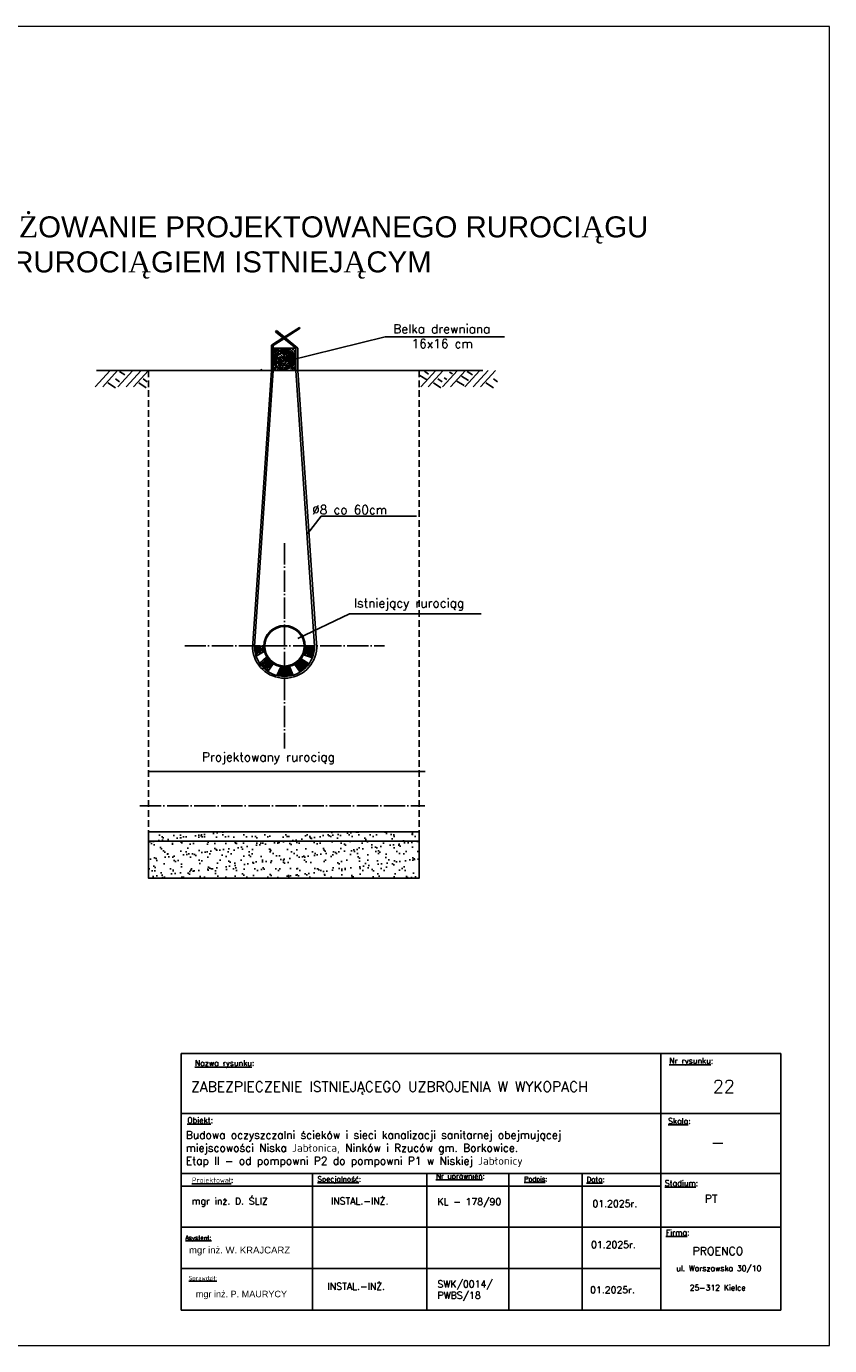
# Model space of a CAD drawing. Header units: millimetres. Extents: x 5659 to 8684, y 1431 to 2118.
# Tile 50 of 53: x 7595 to 7776, y 1821 to 2118. Entities that reach past the tile are written whole.
import ezdxf

# ---------------------------------------------------------------- set-up
doc = ezdxf.new("R2010")
doc.units = ezdxf.units.MM
doc.set_wipeout_variables(frame=1)
for name, pattern in [('ACAD_ISO04W100', [30, 24, -3, 0, -3]), ('DASHED', [0.75, 0.5, -0.25]), ('GDE', [0])]:
    doc.linetypes.add(name, pattern=pattern)
doc.layers.add('cienka', color=7, linetype='Continuous')
for name, color, linetype, lineweight in [('EDZPD_L_0', 3, 'GDE', 18), ('TABELKI', 7, 'Continuous', 25), ('WYMIAR', 7, 'Continuous', 15)]:
    doc.layers.add(name, color=color, linetype=linetype, lineweight=lineweight)
doc.styles.add('romans', font='simplex.shx')
doc.styles.get("Standard").update_dxf_attribs({"font": 'arial.ttf'})

msp = doc.modelspace()

# ---------------------------------------------------------------- hatches: boundary and pattern name
h = msp.add_hatch()
h.set_pattern_fill('AR-SAND', color=0, scale=0.06, style=0)
h.set_pattern_definition([(37.5, (-1251.5868, 4096.5386), (-0.0960019, 2.9364794), [0, -2.31648, 0, -2.5908, 0, -2.4765]), (7.5, (-1251.587, 4096.5386), (2.6971397, 4.3009506), [0, -1.24968, 0, -2.08788, 0, -0.8001]), (327.5, (-1253.4614, 4096.5386), (4.7459542, 0.0086231), [0, -0.762, 0, -2.7432, 0, -3.5814]), (317.5, (-1253.4614, 4096.5386), (4.5813387, 1.337576), [0, -0.381, 0, -1.79832, 0, -2.0574])])
h.paths.add_polyline_path([(7622.91, 1936.836), (7683.88, 1936.833), (7683.88, 1926.436), (7622.91, 1926.436)])

# ---------------------------------------------------------------- linework, layer by layer
at = {"color": 0}
for p, q in [((7650.975, 2046.317), (7650.975, 2045.72)), ((7698.23, 2040.757), (7611.224, 2040.757)), ((7648.008, 2040.75), (7648.105, 2040.782)), ((7646.765, 1978.635), (7648.864, 1978.635)), ((7646.765, 1978.635), (7648.864, 1978.635)), ((7658.224, 1978.635), (7660.323, 1978.635)), ((7648.971, 1977.466), (7647.129, 1976.442)), ((7649.522, 1976.241), (7647.921, 1974.849)), ((7650.21, 1975.114), (7650.376, 1975.101)), ((7657.272, 1975.806), (7659.063, 1974.699)), ((7657.822, 1976.737), (7659.815, 1976.06)), ((7651.01, 1974.7), (7649.786, 1972.993)), ((7649.933, 1973.441), (7649.984, 1973.517)), ((7650.23, 1974.062), (7650.306, 1974.017)), ((7652.684, 1974.035), (7651.819, 1972.079)), ((7652.578, 1973.567), (7652.629, 1973.517)), ((7654.702, 1974.101), (7655.525, 1972.152)), ((7654.797, 1973.593), (7654.759, 1973.504)), ((7655.84, 1974.557), (7657.038, 1972.826)), ((7653.234, 1971.905), (7653.41, 1971.917)), ((7622.91, 1950.452), (7685.226, 1950.452)), ((7622.91, 1936.836), (7680.11, 1936.836)), ((7622.91, 1934.746), (7683.88, 1934.734)), ((7626.68, 1926.436), (7683.88, 1926.436))]:
    msp.add_line(p, q, dxfattribs=at)
at = {"color": 0, "linetype": 'DASHED', "ltscale": 3}
for p, q in [((7622.91, 2040.757), (7622.91, 1926.436)), ((7683.88, 2040.757), (7683.88, 1926.436))]:
    msp.add_line(p, q, dxfattribs=at)
at = {"color": 0}
for points in [[(7650.975, 2045.72), (7656.112, 2045.72), (7656.112, 2040.757), (7650.975, 2040.757)], [(7622.91, 1936.836), (7683.88, 1936.833), (7683.88, 1926.436), (7622.91, 1926.436)]]:
    msp.add_lwpolyline(points, close=True, dxfattribs=at)
for radius in [4.68, 4.446]:
    msp.add_circle((7653.544, 1978.635), radius, dxfattribs=at)
at = {"layer": 'cienka', "color": 0}
for p, q in [((7651.756, 2049.691), (7651.491, 2049.419)), ((7651.491, 2049.419), (7656.112, 2045.72)), ((7656.519, 2045.778), (7651.756, 2049.691)), ((7653.502, 2048.257), (7656.929, 2050.424)), ((7657.049, 2050.248), (7653.709, 2048.086)), ((7656.929, 2050.424), (7657.049, 2050.248)), ((7650.591, 2046.416), (7653.19, 2048.059)), ((7650.601, 2040.757), (7650.591, 2046.416)), ((7653.403, 2047.888), (7650.975, 2046.317)), ((7676.223, 2048.291), (7654.309, 2042.864)), ((7651.21, 2043.879), (7651.161, 2043.182)), ((7651.21, 2045.403), (7651.194, 2045.192)), ((7651.307, 2045.565), (7651.21, 2045.403)), ((7651.502, 2044.689), (7651.21, 2043.879)), ((7651.226, 2044.56), (7652.135, 2044.041)), ((7651.291, 2045.014), (7651.243, 2044.673)), ((7651.324, 2043.376), (7651.243, 2042.76)), ((7651.502, 2045.354), (7651.291, 2045.014)), ((7651.567, 2043.927), (7651.324, 2043.376)), ((7651.389, 2043.83), (7651.81, 2044.592)), ((7651.713, 2045.5), (7651.502, 2045.354)), ((7651.681, 2045.014), (7651.502, 2044.689)), ((7651.827, 2044.252), (7651.567, 2043.927)), ((7651.632, 2045.565), (7652.703, 2044.868)), ((7651.664, 2043.976), (7652.622, 2043.295)), ((7651.859, 2045.273), (7651.681, 2045.014)), ((7651.81, 2044.592), (7652.184, 2044.9)), ((7652.232, 2044.56), (7651.827, 2044.252)), ((7652.07, 2043.879), (7651.843, 2043.133)), ((7652.378, 2045.451), (7651.859, 2045.273)), ((7651.908, 2044.965), (7653.043, 2043.944)), ((7652.054, 2045.127), (7652.443, 2045.289)), ((7652.184, 2044.9), (7652.962, 2045.078)), ((7652.638, 2043.944), (7652.248, 2043.311)), ((7652.443, 2045.289), (7653.303, 2045.305)), ((7652.638, 2045.435), (7652.784, 2045.516)), ((7652.67, 2044.705), (7652.979, 2044.9)), ((7652.784, 2045.516), (7653.173, 2045.516)), ((7652.962, 2045.078), (7653.725, 2045.176)), ((7652.979, 2044.9), (7653.336, 2044.9)), ((7653.043, 2043.944), (7653.4, 2043.36)), ((7654.179, 2044.203), (7653.06, 2044.381)), ((7653.076, 2043.392), (7653.254, 2043.376)), ((7653.173, 2045.516), (7653.384, 2045.516)), ((7653.254, 2043.376), (7653.611, 2043.003)), ((7653.303, 2045.305), (7654.049, 2045.338)), ((7653.303, 2044.479), (7653.514, 2043.749)), ((7653.336, 2044.9), (7653.741, 2044.754)), ((7653.336, 2043.652), (7653.692, 2043.554)), ((7653.384, 2045.516), (7653.725, 2045.565)), ((7653.4, 2045.37), (7653.611, 2044.349)), ((7653.692, 2043.554), (7654.114, 2043.182)), ((7653.725, 2045.565), (7653.903, 2045.516)), ((7653.725, 2045.176), (7654.358, 2044.949)), ((7653.741, 2044.754), (7654.212, 2044.592)), ((7653.903, 2045.516), (7654.26, 2045.386)), ((7653.984, 2044.414), (7653.903, 2043.668)), ((7654.682, 2044.381), (7654.017, 2043.425)), ((7654.049, 2045.338), (7654.65, 2044.981)), ((7654.147, 2045.549), (7654.569, 2045.5)), ((7654.925, 2042.906), (7654.179, 2044.203)), ((7654.212, 2044.592), (7654.666, 2044.333)), ((7654.39, 2045.224), (7654.244, 2044.624)), ((7654.26, 2045.386), (7654.487, 2045.24)), ((7654.358, 2044.949), (7654.958, 2044.543)), ((7655.98, 2043.976), (7654.374, 2042.857)), ((7654.682, 2045.646), (7654.39, 2045.224)), ((7654.99, 2043.992), (7654.455, 2043.457)), ((7654.487, 2045.24), (7654.682, 2045.078)), ((7654.569, 2045.5), (7654.974, 2045.37)), ((7654.65, 2044.981), (7655.088, 2044.397)), ((7654.666, 2044.333), (7655.071, 2043.992)), ((7654.682, 2045.078), (7655.023, 2044.9)), ((7655.412, 2045.014), (7654.682, 2044.381)), ((7654.763, 2043.749), (7655.364, 2042.695)), ((7654.974, 2045.37), (7655.347, 2044.997)), ((7655.039, 2042.744), (7654.99, 2043.992)), ((7655.023, 2044.9), (7655.282, 2044.43)), ((7655.088, 2044.397), (7655.315, 2043.944)), ((7655.234, 2045.451), (7655.542, 2045.435)), ((7655.282, 2044.43), (7655.347, 2044.122)), ((7655.315, 2043.944), (7655.331, 2043.068)), ((7655.347, 2044.997), (7655.607, 2044.365)), ((7655.542, 2045.435), (7655.769, 2045.208)), ((7655.591, 2043.635), (7655.656, 2042.695)), ((7655.607, 2044.365), (7655.623, 2043.895)), ((7655.72, 2044.787), (7655.802, 2044.349)), ((7655.85, 2043.619), (7655.753, 2042.971)), ((7655.769, 2045.208), (7655.866, 2044.965)), ((7655.802, 2044.349), (7655.85, 2043.619)), ((7655.866, 2044.965), (7655.98, 2044.705)), ((7656.511, 2040.757), (7656.519, 2045.778)), ((7614.315, 2040.757), (7610.939, 2037.023)), ((7615.98, 2040.757), (7612.604, 2037.023)), ((7619.374, 2040.757), (7615.999, 2037.023)), ((7616.392, 2040.468), (7617.622, 2039.731)), ((7621.245, 2040.757), (7617.87, 2037.023)), ((7622.91, 2040.757), (7619.535, 2037.023)), ((7646.327, 1978.193), (7650.601, 2040.757)), ((7646.765, 1978.635), (7650.975, 2040.757)), ((7648.105, 2040.782), (7648.154, 2040.798)), ((7648.154, 2040.798), (7648.511, 2040.912)), ((7650.798, 2040.896), (7650.522, 2040.896)), ((7651.399, 2040.928), (7650.798, 2040.896)), ((7651.194, 2041.463), (7651.226, 2041.204)), ((7651.226, 2041.204), (7651.778, 2040.75)), ((7651.243, 2042.76), (7651.275, 2042.128)), ((7651.243, 2042.647), (7651.275, 2042.047)), ((7651.275, 2042.128), (7651.518, 2041.739)), ((7651.275, 2042.047), (7651.502, 2041.641)), ((7651.275, 2040.96), (7651.632, 2041.366)), ((7651.486, 2042.598), (7651.973, 2042.711)), ((7651.502, 2041.641), (7651.778, 2041.35)), ((7651.632, 2041.366), (7652.005, 2041.674)), ((7651.778, 2041.35), (7652.054, 2041.252)), ((7651.843, 2043.133), (7651.875, 2042.306)), ((7651.875, 2042.306), (7651.973, 2042.16)), ((7652.08, 2040.879), (7651.902, 2040.863)), ((7651.973, 2042.711), (7652.816, 2042.679)), ((7652.054, 2041.252), (7652.232, 2041.123)), ((7652.232, 2041.123), (7652.459, 2041.042)), ((7652.248, 2043.311), (7652.297, 2041.787)), ((7652.297, 2041.787), (7652.67, 2041.479)), ((7652.33, 2041.577), (7652.784, 2042.047)), ((7652.459, 2041.042), (7652.703, 2041.009)), ((7652.622, 2043.295), (7652.687, 2043.279)), ((7652.67, 2043.246), (7652.622, 2042.63)), ((7652.622, 2042.63), (7652.816, 2042.225)), ((7652.67, 2041.479), (7653.287, 2041.269)), ((7652.816, 2042.679), (7653.108, 2042.565)), ((7652.816, 2042.225), (7653.173, 2042.095)), ((7653.108, 2043.019), (7652.962, 2042.63)), ((7652.962, 2042.63), (7653.043, 2042.403)), ((7653.125, 2041.317), (7653.125, 2041.885)), ((7653.125, 2041.09), (7653.125, 2041.317)), ((7653.173, 2042.095), (7653.417, 2042.112)), ((7653.287, 2041.269), (7654.552, 2041.787)), ((7653.336, 2042.42), (7653.514, 2042.355)), ((7653.774, 2041.171), (7653.384, 2041.106)), ((7653.417, 2042.112), (7653.741, 2042.16)), ((7653.514, 2042.355), (7653.936, 2042.355)), ((7653.611, 2043.003), (7653.741, 2042.695)), ((7654.179, 2041.431), (7653.774, 2041.171)), ((7653.936, 2042.355), (7653.936, 2042.484)), ((7654.114, 2043.182), (7654.082, 2042.647)), ((7654.666, 2041.074), (7654.179, 2041.868)), ((7654.731, 2041.852), (7654.179, 2041.431)), ((7654.844, 2042.014), (7654.471, 2042.42)), ((7654.552, 2041.787), (7654.925, 2042.906)), ((7654.861, 2042.241), (7654.731, 2041.852)), ((7655.542, 2041.35), (7654.844, 2042.014)), ((7655.364, 2042.695), (7654.861, 2042.241)), ((7655.217, 2041.204), (7654.877, 2041.106)), ((7655.266, 2042.03), (7654.925, 2041.301)), ((7655.85, 2042.306), (7655.039, 2042.744)), ((7655.445, 2041.09), (7655.169, 2040.928)), ((7655.607, 2042.047), (7655.217, 2041.204)), ((7655.331, 2042.598), (7655.266, 2042.03)), ((7655.331, 2043.068), (7655.331, 2042.598)), ((7655.672, 2041.269), (7655.445, 2041.09)), ((7655.98, 2040.831), (7655.542, 2041.35)), ((7655.656, 2042.695), (7655.607, 2042.047)), ((7655.931, 2041.609), (7655.672, 2041.269)), ((7655.753, 2042.971), (7655.704, 2042.647)), ((7655.704, 2042.647), (7655.72, 2042.144)), ((7656.012, 2041.139), (7655.85, 2040.879)), ((7655.964, 2042.436), (7655.931, 2041.609)), ((7655.98, 2043.344), (7655.964, 2042.436)), ((7656.112, 2040.757), (7660.323, 1978.635)), ((7656.511, 2040.757), (7660.818, 1978.252)), ((7687.611, 2040.757), (7684.236, 2037.023)), ((7685.054, 2040.535), (7685.981, 2039.893)), ((7689.277, 2040.757), (7685.901, 2037.023)), ((7692.506, 2040.757), (7689.131, 2037.023)), ((7694.303, 2040.757), (7690.927, 2037.023)), ((7697.551, 2040.757), (7694.176, 2037.023)), ((7694.664, 2040.468), (7695.894, 2039.731)), ((7699.422, 2040.757), (7696.046, 2037.023)), ((7701.087, 2040.757), (7697.712, 2037.023)), ((7613.796, 2037.916), (7615.461, 2036.857)), ((7615.469, 2038.842), (7616.397, 2038.2)), ((7620.726, 2037.916), (7622.391, 2036.857)), ((7621.729, 2038.842), (7622.656, 2038.2)), ((7684.051, 2039.609), (7685.716, 2038.55)), ((7687.092, 2037.916), (7688.757, 2036.857)), ((7688.095, 2038.842), (7689.022, 2038.2)), ((7689.461, 2039.05), (7690.123, 2038.691)), ((7690.729, 2040.336), (7691.353, 2039.939)), ((7692.356, 2038.294), (7694.002, 2037.349)), ((7693.397, 2039.447), (7695.005, 2038.464)), ((7698.903, 2037.916), (7700.568, 2036.857)), ((7700.577, 2038.842), (7701.504, 2038.2)), ((7661.779, 2007.914), (7658.688, 2003.952)), ((7668.209, 1985.922), (7656.55, 1980.4)), ((7647.043, 1978.424), (7647.032, 1977.745)), ((7647.211, 1978.122), (7647.211, 1977.618)), ((7647.426, 1978.499), (7647.322, 1978.076)), ((7647.322, 1978.076), (7647.345, 1977.705)), ((7647.705, 1978.494), (7647.6, 1977.74)), ((7647.89, 1978.122), (7647.908, 1977.606)), ((7648.088, 1978.528), (7648.152, 1977.502)), ((7648.633, 1978.523), (7648.442, 1978.128)), ((7648.442, 1978.128), (7648.552, 1977.641)), ((7648.796, 1978.25), (7648.703, 1978.099)), ((7648.703, 1978.099), (7648.709, 1977.85)), ((7658.402, 1978.057), (7658.264, 1977.434)), ((7658.423, 1978.477), (7658.402, 1978.057)), ((7658.604, 1978.129), (7658.575, 1977.796)), ((7658.583, 1978.614), (7658.604, 1978.129)), ((7658.814, 1978.448), (7658.814, 1977.811)), ((7658.93, 1978.071), (7658.945, 1977.637)), ((7658.996, 1978.484), (7659.169, 1977.956)), ((7659.256, 1978.498), (7659.227, 1977.992)), ((7659.553, 1978.513), (7659.582, 1978.136)), ((7659.582, 1978.136), (7659.553, 1977.724)), ((7659.749, 1978.571), (7659.828, 1977.934)), ((7660.046, 1978.542), (7660.118, 1977.861)), ((7647.032, 1977.745), (7647.049, 1977.212)), ((7647.049, 1977.212), (7647.211, 1976.771)), ((7647.211, 1977.618), (7647.235, 1977.2)), ((7647.211, 1976.771), (7647.339, 1976.655)), ((7647.235, 1977.2), (7647.391, 1976.905)), ((7647.345, 1977.705), (7647.42, 1977.287)), ((7647.391, 1976.905), (7647.478, 1976.841)), ((7647.42, 1977.287), (7647.618, 1976.98)), ((7647.6, 1977.74), (7647.861, 1977.334)), ((7647.861, 1977.334), (7647.885, 1977.05)), ((7647.908, 1977.606), (7648.012, 1977.247)), ((7648.012, 1977.247), (7648.128, 1977.148)), ((7648.152, 1977.502), (7648.302, 1977.241)), ((7648.552, 1977.641), (7648.639, 1977.519)), ((7648.607, 1975.191), (7648.626, 1974.861)), ((7648.709, 1977.85), (7648.825, 1977.676)), ((7648.825, 1977.676), (7648.883, 1977.618)), ((7648.842, 1975.14), (7648.873, 1974.893)), ((7648.896, 1975.548), (7649.062, 1975.089)), ((7649.062, 1975.089), (7649.362, 1974.706)), ((7649.215, 1975.834), (7649.183, 1975.465)), ((7649.183, 1975.465), (7649.406, 1975.076)), ((7649.413, 1975.956), (7649.4, 1975.771)), ((7649.4, 1975.771), (7649.534, 1975.522)), ((7649.406, 1975.076), (7649.623, 1974.712)), ((7649.534, 1976.013), (7649.674, 1975.694)), ((7649.534, 1975.522), (7649.655, 1975.299)), ((7649.655, 1975.299), (7649.942, 1974.999)), ((7649.674, 1975.694), (7649.738, 1975.56)), ((7649.738, 1975.56), (7649.879, 1975.35)), ((7649.879, 1975.35), (7650.019, 1975.222)), ((7649.904, 1975.605), (7649.949, 1975.426)), ((7649.949, 1975.426), (7650.038, 1975.299)), ((7650.019, 1975.222), (7650.312, 1974.916)), ((7650.038, 1975.299), (7650.21, 1975.114)), ((7650.376, 1975.101), (7650.491, 1975.063)), ((7656.827, 1975.109), (7656.694, 1975.008)), ((7656.808, 1975.008), (7657.199, 1975.185)), ((7656.896, 1975.229), (7656.827, 1975.109)), ((7656.972, 1975.362), (7656.896, 1975.229)), ((7657.029, 1975.248), (7657.016, 1975.191)), ((7657.079, 1975.462), (7657.029, 1975.248)), ((7657.224, 1975.658), (7657.079, 1975.462)), ((7657.199, 1975.185), (7657.256, 1975.431)), ((7657.325, 1975.166), (7657.212, 1975.021)), ((7657.471, 1975.216), (7657.218, 1974.882)), ((7657.256, 1975.431), (7657.281, 1975.526)), ((7657.414, 1975.355), (7657.325, 1975.166)), ((7657.546, 1975.078), (7657.389, 1974.939)), ((7657.445, 1975.589), (7657.414, 1975.355)), ((7657.591, 1975.45), (7657.471, 1975.216)), ((7657.673, 1975.393), (7657.546, 1975.078)), ((7657.811, 1975.261), (7657.654, 1974.977)), ((7657.849, 1975.147), (7657.723, 1974.914)), ((7657.963, 1975.223), (7657.919, 1974.989)), ((7658.163, 1977.073), (7658.068, 1976.892)), ((7658.114, 1975.223), (7658.108, 1975.04)), ((7658.213, 1976.819), (7658.155, 1976.718)), ((7658.264, 1977.434), (7658.163, 1977.073)), ((7658.329, 1976.957), (7658.213, 1976.819)), ((7658.489, 1977.355), (7658.329, 1976.957)), ((7658.539, 1976.993), (7658.431, 1976.863)), ((7658.575, 1977.796), (7658.489, 1977.355)), ((7658.699, 1977.34), (7658.539, 1976.993)), ((7658.691, 1976.812), (7658.59, 1976.689)), ((7658.742, 1977.29), (7658.648, 1976.921)), ((7658.829, 1977.015), (7658.691, 1976.812)), ((7658.814, 1977.811), (7658.699, 1977.34)), ((7658.945, 1977.637), (7658.742, 1977.29)), ((7658.923, 1977.188), (7658.829, 1977.015)), ((7658.923, 1976.718), (7658.836, 1976.566)), ((7659.169, 1977.956), (7658.923, 1977.188)), ((7659.061, 1976.971), (7658.923, 1976.718)), ((7659.177, 1977.5), (7659.061, 1976.971)), ((7659.14, 1976.501), (7659.082, 1976.472)), ((7659.314, 1976.783), (7659.14, 1976.501)), ((7659.227, 1977.992), (7659.177, 1977.5)), ((7659.307, 1977.572), (7659.242, 1977.145)), ((7659.365, 1977.97), (7659.307, 1977.572)), ((7659.437, 1977.225), (7659.314, 1976.783)), ((7659.459, 1976.349), (7659.365, 1976.204)), ((7659.568, 1977.073), (7659.43, 1976.646)), ((7659.553, 1977.724), (7659.437, 1977.225)), ((7659.51, 1976.486), (7659.459, 1976.349)), ((7659.705, 1976.87), (7659.51, 1976.486)), ((7659.799, 1977.167), (7659.705, 1976.87)), ((7659.821, 1976.349), (7659.756, 1976.284)), ((7659.843, 1977.377), (7659.799, 1977.167)), ((7659.959, 1976.732), (7659.821, 1976.349)), ((7659.828, 1977.934), (7659.843, 1977.377)), ((7660.118, 1977.254), (7659.959, 1976.732)), ((7660.118, 1977.861), (7660.053, 1977.319)), ((7648.175, 1974.88), (7648.467, 1974.481)), ((7648.378, 1974.988), (7648.594, 1974.36)), ((7648.467, 1974.481), (7648.746, 1974.031)), ((7648.594, 1974.36), (7648.708, 1974.259)), ((7648.626, 1974.861), (7648.931, 1974.373)), ((7648.746, 1974.031), (7649.343, 1973.485)), ((7648.873, 1974.893), (7648.924, 1974.735)), ((7648.931, 1974.373), (7649.089, 1973.917)), ((7649.076, 1974.821), (7649.132, 1974.678)), ((7649.089, 1973.917), (7649.33, 1973.758)), ((7649.132, 1974.678), (7649.264, 1974.584)), ((7649.203, 1974.265), (7649.153, 1974.449)), ((7649.387, 1974.145), (7649.203, 1974.265)), ((7649.264, 1974.584), (7649.264, 1974.572)), ((7649.33, 1973.758), (7649.476, 1973.676)), ((7649.343, 1973.485), (7649.724, 1973.301)), ((7649.362, 1974.706), (7649.591, 1974.387)), ((7649.965, 1973.948), (7649.387, 1974.145)), ((7649.438, 1973.974), (7649.933, 1973.441)), ((7649.591, 1974.387), (7649.764, 1974.202)), ((7649.623, 1974.712), (7650.025, 1974.464)), ((7649.679, 1974.988), (7649.756, 1974.874)), ((7649.724, 1973.301), (7649.819, 1973.276)), ((7649.756, 1974.874), (7649.876, 1974.779)), ((7649.764, 1974.202), (7649.955, 1974.139)), ((7649.876, 1974.779), (7650.041, 1974.646)), ((7649.942, 1974.999), (7650.159, 1974.846)), ((7649.955, 1974.139), (7650.23, 1974.062)), ((7650.282, 1973.802), (7649.965, 1973.948)), ((7650.025, 1974.464), (7650.312, 1974.343)), ((7650.041, 1974.646), (7650.263, 1974.506)), ((7650.159, 1974.846), (7650.376, 1974.7)), ((7650.263, 1974.506), (7650.485, 1974.443)), ((7650.312, 1974.916), (7650.523, 1974.808)), ((7650.312, 1974.343), (7650.446, 1974.272)), ((7650.376, 1974.7), (7650.606, 1974.559)), ((7650.446, 1974.272), (7650.587, 1974.26)), ((7650.485, 1974.443), (7650.581, 1974.386)), ((7650.523, 1974.808), (7650.676, 1974.661)), ((7650.606, 1974.559), (7650.74, 1974.527)), ((7650.676, 1974.661), (7650.823, 1974.63)), ((7651.948, 1972.144), (7652.465, 1972.081)), ((7652.087, 1972.346), (7652.578, 1972.207)), ((7652.188, 1972.535), (7652.137, 1972.572)), ((7652.414, 1972.472), (7652.188, 1972.535)), ((7652.2, 1972.736), (7652.553, 1972.598)), ((7652.427, 1972.787), (7652.288, 1972.925)), ((7652.377, 1973.139), (7652.667, 1972.95)), ((7652.755, 1972.308), (7652.414, 1972.472)), ((7652.679, 1972.686), (7652.427, 1972.787)), ((7652.465, 1972.081), (7652.679, 1972.018)), ((7652.692, 1973.253), (7652.503, 1973.378)), ((7652.553, 1972.598), (7652.818, 1972.535)), ((7652.578, 1972.207), (7653.032, 1972.169)), ((7652.629, 1973.517), (7652.83, 1973.479)), ((7652.667, 1972.95), (7652.944, 1972.925)), ((7653.12, 1972.623), (7652.679, 1972.686)), ((7653.171, 1973.177), (7652.692, 1973.253)), ((7652.73, 1973.933), (7652.906, 1973.807)), ((7653.461, 1972.258), (7652.755, 1972.308)), ((7652.78, 1973.681), (7653.309, 1973.643)), ((7652.818, 1972.535), (7653.221, 1972.484)), ((7652.83, 1973.479), (7653.183, 1973.441)), ((7652.881, 1972.446), (7653.196, 1972.409)), ((7652.906, 1973.807), (7653.221, 1973.807)), ((7652.944, 1972.925), (7653.221, 1972.9)), ((7653.019, 1973.366), (7653.473, 1973.328)), ((7653.032, 1972.169), (7653.574, 1972.157)), ((7653.839, 1972.623), (7653.12, 1972.623)), ((7653.675, 1972.648), (7653.146, 1972.623)), ((7653.158, 1973.026), (7653.713, 1973.038)), ((7653.94, 1973.177), (7653.171, 1973.177)), ((7653.183, 1973.441), (7653.687, 1973.429)), ((7653.196, 1972.409), (7653.624, 1972.346)), ((7653.221, 1973.807), (7653.662, 1973.769)), ((7653.221, 1972.9), (7653.461, 1972.912)), ((7653.221, 1972.484), (7653.624, 1972.459)), ((7653.309, 1973.643), (7653.65, 1973.656)), ((7653.461, 1972.912), (7653.814, 1972.925)), ((7654.343, 1972.346), (7653.461, 1972.258)), ((7653.473, 1973.328), (7654.078, 1973.341)), ((7653.574, 1972.157), (7654.267, 1972.157)), ((7653.624, 1972.459), (7654.166, 1972.497)), ((7653.624, 1972.346), (7654.003, 1972.371)), ((7653.65, 1973.656), (7654.179, 1973.706)), ((7653.662, 1973.769), (7654.028, 1973.769)), ((7654.456, 1972.749), (7653.675, 1972.648)), ((7653.687, 1973.429), (7654.305, 1973.542)), ((7653.713, 1973.038), (7654.217, 1973.139)), ((7653.814, 1972.925), (7654.343, 1972.963)), ((7654.519, 1972.736), (7653.839, 1972.623)), ((7654.494, 1973.366), (7653.94, 1973.177)), ((7654.028, 1973.769), (7654.343, 1973.782)), ((7654.078, 1973.341), (7654.456, 1973.504)), ((7654.166, 1972.497), (7654.444, 1972.585)), ((7654.179, 1973.706), (7654.482, 1973.769)), ((7654.217, 1973.139), (7654.545, 1973.253)), ((7654.267, 1972.157), (7654.683, 1972.245)), ((7654.305, 1973.542), (7654.482, 1973.681)), ((7654.305, 1972.006), (7654.683, 1972.081)), ((7654.343, 1973.782), (7654.57, 1973.92)), ((7654.343, 1972.963), (7654.645, 1973.026)), ((7654.961, 1972.446), (7654.343, 1972.346)), ((7654.444, 1972.585), (7654.86, 1972.661)), ((7654.456, 1973.504), (7654.721, 1973.656)), ((7654.86, 1972.963), (7654.456, 1972.749)), ((7654.482, 1973.681), (7654.721, 1973.794)), ((7654.759, 1973.504), (7654.494, 1973.366)), ((7654.897, 1972.862), (7654.519, 1972.736)), ((7654.545, 1973.253), (7654.708, 1973.353)), ((7654.645, 1973.026), (7654.86, 1973.164)), ((7654.683, 1972.245), (7655.049, 1972.333)), ((7654.683, 1972.081), (7654.897, 1972.119)), ((7654.897, 1973.265), (7654.847, 1973.517)), ((7654.86, 1973.164), (7654.897, 1973.265)), ((7654.86, 1972.661), (7655.074, 1972.749)), ((7655.074, 1973.026), (7654.897, 1972.862)), ((7654.897, 1972.119), (7655.162, 1972.182)), ((7655.2, 1972.673), (7654.961, 1972.446)), ((7655.049, 1972.333), (7655.137, 1972.383)), ((7655.074, 1972.749), (7655.187, 1972.862)), ((7655.137, 1972.383), (7655.301, 1972.472)), ((7655.162, 1972.182), (7655.288, 1972.258)), ((7656.025, 1974.529), (7656.221, 1974.573)), ((7656.41, 1974.277), (7656.107, 1974.258)), ((7656.126, 1974.415), (7656.48, 1974.409)), ((7656.221, 1974.573), (7656.435, 1974.712)), ((7656.448, 1974.163), (7656.259, 1974.138)), ((7656.511, 1974.933), (7656.328, 1974.87)), ((7656.776, 1974.283), (7656.41, 1974.277)), ((7656.435, 1974.712), (7656.587, 1974.781)), ((7656.682, 1974.567), (7656.435, 1974.497)), ((7656.776, 1974.232), (7656.448, 1974.163)), ((7656.48, 1974.409), (7656.625, 1974.422)), ((7656.694, 1975.008), (7656.511, 1974.933)), ((7656.991, 1974.132), (7656.517, 1973.98)), ((7656.682, 1973.785), (7656.568, 1973.766)), ((7656.587, 1974.781), (7656.808, 1975.008)), ((7656.726, 1974.724), (7656.606, 1974.617)), ((7656.625, 1974.422), (7656.858, 1974.497)), ((7656.978, 1974.743), (7656.682, 1974.567)), ((7656.909, 1973.81), (7656.682, 1973.785)), ((7656.902, 1974.788), (7656.726, 1974.724)), ((7657.003, 1974.497), (7656.776, 1974.283)), ((7657.048, 1974.352), (7656.776, 1974.232)), ((7656.966, 1973.532), (7656.833, 1973.488)), ((7656.858, 1974.497), (7656.896, 1974.529)), ((7657.187, 1974.037), (7656.89, 1973.993)), ((7656.89, 1973.293), (7657.18, 1973.444)), ((7657.073, 1974.964), (7656.902, 1974.788)), ((7657.155, 1973.923), (7656.909, 1973.81)), ((7657.199, 1973.633), (7656.966, 1973.532)), ((7657.218, 1974.882), (7656.978, 1974.743)), ((7657.18, 1974.245), (7656.991, 1974.132)), ((7657.237, 1973.734), (7657.035, 1973.671)), ((7657.155, 1973.242), (7657.041, 1973.198)), ((7657.414, 1974.706), (7657.048, 1974.352)), ((7657.054, 1972.958), (7657.471, 1973.198)), ((7657.262, 1974.756), (7657.067, 1974.642)), ((7657.275, 1974.472), (7657.142, 1974.314)), ((7657.704, 1974.283), (7657.155, 1973.923)), ((7657.344, 1973.324), (7657.155, 1973.242)), ((7657.477, 1974.453), (7657.18, 1974.245)), ((7657.18, 1973.444), (7657.382, 1973.545)), ((7657.433, 1974.188), (7657.187, 1974.037)), ((7657.616, 1973.835), (7657.199, 1973.633)), ((7657.458, 1973.86), (7657.237, 1973.734)), ((7657.389, 1974.939), (7657.262, 1974.756)), ((7657.389, 1974.598), (7657.275, 1974.472)), ((7657.666, 1973.583), (7657.344, 1973.324)), ((7657.382, 1973.545), (7657.717, 1973.684)), ((7657.597, 1974.712), (7657.389, 1974.598)), ((7657.654, 1974.977), (7657.414, 1974.706)), ((7657.654, 1974.396), (7657.433, 1974.188)), ((7657.654, 1974.043), (7657.458, 1973.86)), ((7657.471, 1973.198), (7657.729, 1973.419)), ((7657.78, 1974.756), (7657.477, 1974.453)), ((7657.723, 1974.914), (7657.597, 1974.712)), ((7657.862, 1973.93), (7657.616, 1973.835)), ((7657.919, 1973.684), (7657.666, 1973.583)), ((7657.982, 1974.548), (7657.704, 1974.283)), ((7657.717, 1973.684), (7657.925, 1973.822)), ((7657.729, 1973.419), (7657.995, 1973.671)), ((7657.963, 1974.125), (7657.755, 1974.031)), ((7657.919, 1974.989), (7657.78, 1974.756)), ((7658.001, 1974.359), (7657.786, 1974.15)), ((7657.912, 1974.699), (7657.856, 1974.649)), ((7658.159, 1974.157), (7657.862, 1973.93)), ((7658.013, 1974.876), (7657.912, 1974.699)), ((7658.184, 1973.911), (7657.919, 1973.684)), ((7657.925, 1973.822), (7658.266, 1974.024)), ((7658.133, 1974.352), (7657.963, 1974.125)), ((7658.234, 1975.034), (7657.982, 1974.548)), ((7657.995, 1973.671), (7658.234, 1973.873)), ((7658.215, 1974.642), (7658.001, 1974.359)), ((7658.108, 1975.04), (7658.013, 1974.876)), ((7658.298, 1974.548), (7658.133, 1974.352)), ((7658.373, 1974.46), (7658.159, 1974.157)), ((7658.405, 1974.163), (7658.184, 1973.911)), ((7658.386, 1974.983), (7658.215, 1974.642)), ((7658.234, 1973.873), (7658.487, 1974.119)), ((7658.266, 1974.024), (7658.399, 1974.232)), ((7658.405, 1974.788), (7658.298, 1974.548)), ((7658.506, 1974.743), (7658.373, 1974.46)), ((7658.399, 1974.232), (7658.5, 1974.535)), ((7658.537, 1974.346), (7658.405, 1974.163)), ((7658.487, 1974.119), (7658.733, 1974.497)), ((7658.5, 1974.535), (7658.569, 1974.737)), ((7658.55, 1974.857), (7658.506, 1974.743)), ((7658.664, 1974.598), (7658.537, 1974.346)), ((7658.569, 1974.737), (7658.626, 1974.813)), ((7658.708, 1974.819), (7658.664, 1974.598)), ((7658.733, 1974.497), (7658.809, 1974.649)), ((7652.679, 1972.018), (7653.234, 1971.905)), ((7653.41, 1971.917), (7653.914, 1971.98)), ((7653.914, 1971.98), (7654.305, 1972.006))]:
    msp.add_line(p, q, dxfattribs=at)
at = {"layer": 'cienka', "color": 0, "linetype": 'ACAD_ISO04W100', "ltscale": 0.2}
for p, q in [((7653.571, 2001.812), (7653.571, 1955.608)), ((7631.068, 1978.71), (7676.073, 1978.71)), ((7621.008, 1942.74), (7685.133, 1942.74))]:
    msp.add_line(p, q, dxfattribs=at)
at = {"layer": 'cienka', "color": 0}
for points in [[(7676.223, 2048.291), (7676.223, 2048.291), (7703.043, 2048.291)], [(7661.779, 2007.914), (7661.779, 2007.914), (7683.285, 2007.914)], [(7668.209, 1985.922), (7668.209, 1985.922), (7697.803, 1985.922)]]:
    msp.add_lwpolyline(points, dxfattribs=at)
for centre, radius in [((7653.378, 2042.79), 1.874), ((7653.378, 2042.79), 1.053), ((7653.331, 2042.893), 0.584), ((7653.291, 2042.882), 0.126)]:
    msp.add_circle(centre, radius, dxfattribs=at)
for centre, radius, start, end in [((7653.571, 1978.71), 7.262, 184.08194, 356.3888), ((7653.544, 1978.635), 6.779, 180, 0)]:
    msp.add_arc(centre, radius, start, end, dxfattribs=at)
at = {"layer": 'EDZPD_L_0', "linetype": 'GDE'}
msp.add_line((7714.375, 1864.516), (7713.903, 1865.128), dxfattribs=at)
at = {"layer": 'TABELKI'}
msp.add_line((7697.81, 1858.063), (7765.321, 1858.063), dxfattribs=at)
at = {"layer": 'WYMIAR'}
msp.add_lwpolyline([(7356.282, 1821.193), (7776.282, 1821.193), (7776.282, 2118.193), (7356.282, 2118.193)], close=True, dxfattribs=at)

# ---------------------------------------------------------------- texts
at = {"color": 0, "lineweight": 25, "insert": (7571.686, 2075.424), "char_height": 4.732, "width": 243.41289, "attachment_point": 1}
msp.add_mtext('SKRZY{\\fTimes New Roman|b0|i0|c238|p18;Ż}OWANIE PROJEKTOWANEGO RUROCI{\\fTimes New Roman|b0|i0|c238|p18;Ą}GU \\P        Z RUROCI{\\fTimes New Roman|b0|i0|c238|p18;Ą}GIEM ISTNIEJ{\\fTimes New Roman|b0|i0|c238|p18;Ą}CYM \\P\\P     ', dxfattribs=at)
at = {"layer": 'cienka', "color": 0, "char_height": 2, "attachment_point": 7, "style": 'romans'}
for s, insert in [('Belka drewniana\\P   16x16 cm\\P   \\P    ', (7678.041, 2039.101)), ('%%c8 co 60cm\\P   \\P    ', (7659.78, 2001.702)), ('Istniejący rurociąg\\P   \\P    ', (7669.211, 1980.029)), ('Projektowany rurociąg\\P   \\P    ', (7634.958, 1945.397))]:
    msp.add_mtext(s, dxfattribs=dict(at, insert=insert))

# ---------------------------------------------------------------- next in the draw order: wipeouts: each hides what was drawn before it
msp.add_wipeout([(7630.298, 1886.957), (7765.321, 1886.957), (7765.321, 1829.17), (7630.298, 1829.17)]).dxf.layer = 'TABELKI'

# ---------------------------------------------------------------- next in the draw order: linework, layer by layer
at = {"layer": 'TABELKI'}
msp.add_line((7697.81, 1858.063), (7765.321, 1858.063), dxfattribs=at)

# ---------------------------------------------------------------- next in the draw order: wipeouts: each hides what was drawn before it
msp.add_wipeout([(7630.298, 1886.957), (7765.321, 1886.957), (7765.321, 1829.17), (7630.298, 1829.17)]).dxf.layer = 'TABELKI'

# ---------------------------------------------------------------- next in the draw order: linework, layer by layer
for p, q in [((7630.298, 1886.957), (7765.321, 1886.957)), ((7630.298, 1829.17), (7630.298, 1886.957)), ((7738.315, 1886.957), (7738.315, 1829.17)), ((7765.321, 1886.957), (7765.321, 1829.17)), ((7630.298, 1873.444), (7765.321, 1873.444)), ((7630.298, 1859.93), (7765.321, 1859.93)), ((7659.866, 1859.93), (7659.869, 1829.17)), ((7685.582, 1860.087), (7685.585, 1829.17)), ((7704.039, 1859.93), (7704.042, 1829.17)), ((7720.553, 1859.774), (7720.556, 1829.17)), ((7630.298, 1857.093), (7738.315, 1857.093)), ((7630.298, 1847.828), (7765.321, 1847.828)), ((7630.306, 1838.563), (7738.324, 1838.563)), ((7765.321, 1829.17), (7630.298, 1829.17))]:
    msp.add_line(p, q, dxfattribs=at)

# ---------------------------------------------------------------- next in the draw order: texts
at = {"layer": 'TABELKI', "attachment_point": 1}
for s, insert, char_height, width in [('{\\Fsimplex.shx|c238;\\LNr rysunku\\l:}', (7740.161, 1885.947), 1.27764, 51.28511), ('{\\Fsimplex.shx|c238;\\LNazwa rysunku\\l:}', (7633.332, 1885.436), 1.27764, 51.28511), ('{\\Fsimplex.shx|c238;\\LObiekt\\l:}', (7631.666, 1872.568), 1.27764, 51.28511), ('{\\Fsimplex.shx|c238;\\LSkala\\l:}', (7739.906, 1872.395), 1.27764, 51.28511), ('{\\Fsimplex.shx|c238;\\LProjektował\\l:}', (7632.7, 1859.036), 1.17936, 47.3401), ('{\\Fsimplex|c238;\\LSpecjalność\\l:}', (7660.962, 1859.274), 1.17936, 47.3401), ('{\\Fsimplex.shx|c238;\\LNr uprawnień\\l:}', (7687.651, 1859.93), 1.17936, 47.3401), ('{\\Fsimplex.shx|c238;\\LPodpis\\l:}', (7707.491, 1859.227), 1.08108, 47.3401), ('{\\Fsimplex.shx|c238;\\LData\\l:}', (7721.546, 1859.198), 1.17936, 47.3401), ('{\\Fsimplex.shx|c238;\\LStadium\\l:}', (7739.168, 1858.403), 1.27764, 51.28511), ('{\\Fsimplex.shx|c238;\\LFirma\\l:}', (7739.379, 1847.273), 1.27764, 51.28511), ('{\\fsimplex.shx|b0|i0|c238|p0;\\LAsystent:}', (7631.23, 1845.967), 0.9828, 39.45009), ('{\\Fsimplex.shx|c238;ul. Warszawska 30/10}', (7741.731, 1839.229), 1.26126, 35.50508), ('{\\fsimplex.shx|b0|i0|c238|p0;\\LSprawdził:}', (7631.973, 1836.887), 0.9828, 39.45009), ('{\\Fsimplex.shx|c238;25-312 Kielce}', (7744.787, 1834.867), 1.26126, 35.50508)]:
    msp.add_mtext(s, dxfattribs=dict(at, insert=insert, char_height=char_height, width=width))
at = {"layer": 'TABELKI', "lineweight": 25, "attachment_point": 1}
for s, insert, char_height, width in [('{\\fsimplex.shx|b0|i0|c238|p0;ZABEZPIECZENIE ISTNIEJĄCEGO UZBROJENIA W WYKOPACH}', (7632.503, 1880.642), 2.2932, 117.96163), ('{\\fsimplex.shx|b0|i0|c238|p0;22}', (7750.008, 1880.984), 2.8665, 71.01016), ('\\pt116.74;{\\Fsimplex|c238;Budowa oczyszczalni ścieków i sieci kanalizacji sanitarnej obejmującej \\Pmiejscowości Niska Jabłonica, Ninków i Rzuców gm. Borkowice. \\PEtap II - od pompowni P2 do pompowni P1 w Niskiej Jabłonicy}', (7631.303, 1869.507), 1.75135, 116.13409), ('{\\fsimplex.shx|b0|i0|c238|p0;-}', (7749.511, 1868.427), 2.8665, 71.01016), ('{\\Fsimplex.shx|c238;\\H0.6622x;mgr inż. D. ŚLIZ}', (7632.654, 1854.491), 2.31892, 82.57314), ('{\\Fsimplex.shx|c238;INSTAL.-INŻ.}', (7663.985, 1854.509), 1.53563, 107.34508), ('{\\Fsimplex.shx|c238;KL - 178/90}', (7687.993, 1854.356), 1.53563, 107.34508), ('{\\fsimplex.shx|b0|i0|c238|p0;01.2025r.}', (7722.891, 1853.928), 1.53563, 107.34508), ('{\\Fsimplex|c238;PT}', (7748.175, 1855.146), 1.8018, 71.01016), ('{\\fsimplex.shx|b0|i0|c238|p0;01.2025r.}', (7722.563, 1844.695), 1.53563, 107.34508), ('{\\H0.6622x;mgr inż. W. KRAJCARZ}', (7632.046, 1843.473), 2.31892, 82.57314), ('{\\Fsimplex.shx|c238;INSTAL.-INŻ.}', (7663.219, 1835.29), 1.53563, 107.34508), ('{\\Fsimplex|c238;SWK/0014/\\PPWBS/18}', (7687.993, 1835.825), 1.53563, 107.34508), ('mgr inż. P. MAURYCY', (7633.587, 1833.543), 1.46092, 52.02108), ('{\\fsimplex.shx|b0|i0|c238|p0;01.2025r.}', (7722.365, 1834.513), 1.53563, 107.34508)]:
    msp.add_mtext(s, dxfattribs=dict(at, insert=insert, char_height=char_height, width=width))
at = {"layer": 'TABELKI', "lineweight": 30, "insert": (7745.421, 1843.377), "char_height": 1.8018, "width": 71.01016, "attachment_point": 1}
msp.add_mtext('{\\Fsimplex.shx|c238;PROENCO}', dxfattribs=at)

doc.saveas('drawing.dxf')
